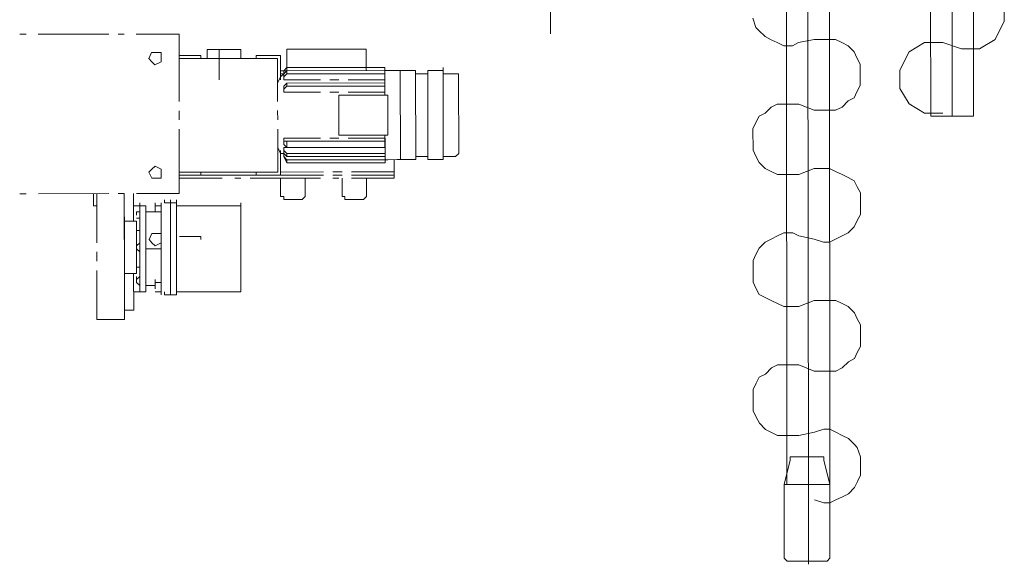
# Model space of a CAD drawing. Header units: inches. Extents: x -5850 to 5646, y 8947 to 13007.
# Tile 102 of 256: x -3993 to -3857, y 10386 to 10461. Entities that reach past the tile are written whole.
import ezdxf

# ---------------------------------------------------------------- set-up
doc = ezdxf.new("R2010")
doc.units = ezdxf.units.IN
doc.header["$MEASUREMENT"] = 0
doc.layers.add('at_Entity', color=7, linetype='Continuous')

msp = doc.modelspace()

# ---------------------------------------------------------------- linework, layer by layer
at = {"layer": 'at_Entity', "color": 1, "lineweight": 20}
for p, q in [((-3887.19, 10397.38), (-3888.33, 11674.29)), ((-3884.24, 10397.38), (-3885.38, 11674.29)), ((-3881.28, 10397.39), (-3882.42, 11674.3)), ((-3867.39, 10448.09), (-3868.28, 11450.86)), ((-3864.43, 10448.09), (-3865.33, 11450.86)), ((-3861.48, 10448.09), (-3862.37, 11450.87)), ((-3857.25, 10461.19), (-3857.25, 10463.72)), ((-3891.49, 10460.31), (-3891.88, 10461.58)), ((-3891.04, 10459.89), (-3891.49, 10460.31)), ((-3858.53, 10458.65), (-3857.25, 10461.19)), ((-3890.2, 10459.05), (-3891.04, 10459.89)), ((-3889.37, 10458.62), (-3890.2, 10459.05)), ((-3888.53, 10458.21), (-3889.37, 10458.62)), ((-3887.64, 10457.78), (-3888.53, 10458.21)), ((-3886.41, 10457.79), (-3887.64, 10457.78)), ((-3885.58, 10458.21), (-3886.41, 10457.79)), ((-3883.46, 10458.63), (-3885.58, 10458.21)), ((-3883.46, 10458.63), (-3880.5, 10458.63)), ((-3880.5, 10458.63), (-3879.61, 10458.21)), ((-3879.61, 10458.21), (-3878.77, 10457.79)), ((-3878.77, 10457.79), (-3877.93, 10456.95)), ((-3868.23, 10458.23), (-3870.35, 10456.95)), ((-3865.72, 10458.23), (-3868.23, 10458.23)), ((-3865.72, 10458.23), (-3863.16, 10457.38)), ((-3860.65, 10457.38), (-3858.53, 10458.65)), ((-3877.93, 10456.95), (-3877.54, 10456.1)), ((-3877.54, 10456.1), (-3877.1, 10455.26)), ((-3870.35, 10456.95), (-3871.63, 10454.42)), ((-3863.16, 10457.38), (-3860.65, 10457.38)), ((-3877.1, 10455.26), (-3877.09, 10452.3)), ((-3871.63, 10454.42), (-3871.63, 10451.88)), ((-3877.09, 10452.3), (-3877.54, 10451.45)), ((-3877.54, 10451.45), (-3877.93, 10450.61)), ((-3871.63, 10451.88), (-3870.34, 10449.77)), ((-3890.2, 10448.49), (-3889.36, 10449.33)), ((-3889.36, 10449.33), (-3888.52, 10449.76)), ((-3888.52, 10449.76), (-3885.57, 10449.76)), ((-3885.57, 10449.76), (-3883.45, 10448.92)), ((-3879.6, 10449.34), (-3880.49, 10448.92)), ((-3878.77, 10450.19), (-3879.6, 10449.34)), ((-3877.93, 10450.61), (-3878.77, 10450.19)), ((-3870.34, 10449.77), (-3868.22, 10448.51)), ((-3891.48, 10447.22), (-3891.03, 10448.07)), ((-3891.03, 10448.07), (-3890.2, 10448.49)), ((-3880.49, 10448.92), (-3883.45, 10448.92)), ((-3868.22, 10448.51), (-3865.71, 10448.51)), ((-3861.48, 10448.09), (-3867.39, 10448.09)), ((-3891.87, 10446.37), (-3891.48, 10447.22)), ((-3891.86, 10443.42), (-3891.87, 10446.37)), ((-3891.47, 10442.57), (-3891.86, 10443.42)), ((-3891.03, 10441.73), (-3891.47, 10442.57)), ((-3890.19, 10440.89), (-3891.03, 10441.73)), ((-3889.35, 10440.46), (-3890.19, 10440.89)), ((-3888.51, 10440.04), (-3889.35, 10440.46)), ((-3885.56, 10440.04), (-3888.51, 10440.04)), ((-3883.44, 10440.89), (-3885.56, 10440.04)), ((-3883.44, 10440.89), (-3881.32, 10440.89)), ((-3881.32, 10440.89), (-3880.49, 10440.47)), ((-3880.49, 10440.47), (-3879.59, 10440.05)), ((-3879.59, 10440.05), (-3878.76, 10439.63)), ((-3878.76, 10439.63), (-3877.92, 10439.21)), ((-3877.92, 10439.21), (-3877.53, 10438.36)), ((-3877.53, 10438.36), (-3877.08, 10437.52)), ((-3877.08, 10437.52), (-3877.08, 10434.56)), ((-3877.08, 10434.56), (-3877.52, 10433.71)), ((-3877.52, 10433.71), (-3877.91, 10432.87)), ((-3888.51, 10431.6), (-3887.62, 10432.02)), ((-3887.62, 10432.02), (-3886.39, 10432.02)), ((-3886.39, 10432.02), (-3885.55, 10431.6)), ((-3878.75, 10432.02), (-3879.59, 10431.6)), ((-3877.91, 10432.87), (-3878.75, 10432.02)), ((-3891.02, 10429.9), (-3890.18, 10430.75)), ((-3890.18, 10430.75), (-3889.34, 10431.17)), ((-3889.34, 10431.17), (-3888.51, 10431.6)), ((-3885.55, 10431.6), (-3883.43, 10431.18)), ((-3882.15, 10430.75), (-3883.43, 10431.18)), ((-3881.31, 10430.76), (-3882.15, 10430.75)), ((-3880.48, 10431.18), (-3881.31, 10430.76)), ((-3879.59, 10431.6), (-3880.48, 10431.18)), ((-3891.85, 10428.21), (-3891.46, 10429.06)), ((-3891.46, 10429.06), (-3891.02, 10429.9)), ((-3891.85, 10425.25), (-3891.85, 10428.21)), ((-3891.46, 10424.41), (-3891.85, 10425.25)), ((-3891.01, 10423.56), (-3891.46, 10424.41)), ((-3890.17, 10423.14), (-3891.01, 10423.56)), ((-3889.34, 10422.72), (-3890.17, 10423.14)), ((-3888.5, 10422.3), (-3889.34, 10422.72)), ((-3887.61, 10421.88), (-3888.5, 10422.3)), ((-3883.42, 10422.73), (-3885.54, 10421.88)), ((-3883.42, 10422.73), (-3880.47, 10422.73)), ((-3880.47, 10422.73), (-3879.58, 10422.31)), ((-3879.58, 10422.31), (-3878.74, 10421.89)), ((-3885.54, 10421.88), (-3887.61, 10421.88)), ((-3878.74, 10421.89), (-3877.9, 10421.04)), ((-3877.9, 10421.04), (-3877.51, 10420.2)), ((-3877.51, 10420.2), (-3877.06, 10419.36)), ((-3877.06, 10419.36), (-3877.06, 10416.4)), ((-3877.51, 10415.55), (-3877.9, 10414.71)), ((-3877.06, 10416.4), (-3877.51, 10415.55)), ((-3878.73, 10414.28), (-3879.57, 10413.44)), ((-3877.9, 10414.71), (-3878.73, 10414.28)), ((-3890.16, 10412.58), (-3889.33, 10413.43)), ((-3889.33, 10413.43), (-3888.49, 10413.85)), ((-3888.49, 10413.85), (-3885.54, 10413.85)), ((-3885.54, 10413.85), (-3883.42, 10413.01)), ((-3880.46, 10413.01), (-3883.42, 10413.01)), ((-3879.57, 10413.44), (-3880.46, 10413.01)), ((-3891.83, 10410.47), (-3891.44, 10411.32)), ((-3891.44, 10411.32), (-3891, 10412.16)), ((-3891, 10412.16), (-3890.16, 10412.58)), ((-3891.83, 10407.51), (-3891.83, 10410.47)), ((-3891.44, 10406.67), (-3891.83, 10407.51)), ((-3890.99, 10405.83), (-3891.44, 10406.67)), ((-3890.16, 10404.98), (-3890.99, 10405.83)), ((-3889.32, 10404.56), (-3890.16, 10404.98)), ((-3888.48, 10404.14), (-3889.32, 10404.56)), ((-3883.41, 10404.57), (-3885.53, 10404.14)), ((-3883.41, 10404.57), (-3882.13, 10404.99)), ((-3882.13, 10404.99), (-3881.29, 10404.99)), ((-3881.29, 10404.99), (-3880.45, 10404.57)), ((-3880.45, 10404.57), (-3879.56, 10404.15)), ((-3885.53, 10404.14), (-3888.48, 10404.14)), ((-3879.56, 10404.15), (-3878.72, 10403.72)), ((-3878.72, 10403.72), (-3877.89, 10402.88)), ((-3877.89, 10402.88), (-3877.5, 10402.46)), ((-3877.5, 10402.46), (-3877.05, 10401.19)), ((-3884.24, 10400.34), (-3884.24, 10401.61)), ((-3877.05, 10401.19), (-3877.05, 10398.66)), ((-3877.49, 10397.81), (-3877.88, 10396.97)), ((-3877.05, 10398.66), (-3877.49, 10397.81)), ((-3881.28, 10397.39), (-3887.19, 10397.38)), ((-3877.88, 10396.97), (-3878.72, 10396.12)), ((-3882.12, 10394.85), (-3883.4, 10395.27)), ((-3880.44, 10395.27), (-3881.28, 10394.85)), ((-3879.55, 10395.7), (-3880.44, 10395.27)), ((-3878.72, 10396.12), (-3879.55, 10395.7)), ((-3881.28, 10394.85), (-3882.12, 10394.85))]:
    msp.add_line(p, q, dxfattribs=at)
at = {"layer": 'at_Entity', "color": 7, "lineweight": 20}
for p, q in [((-3919.76, 10459.44), (-3919.77, 10474.23)), ((-3992.87, 10459.38), (-3991.97, 10459.38)), ((-3990.3, 10459.38), (-3980.6, 10459.39)), ((-3979.32, 10459.39), (-3978.48, 10459.39)), ((-3976.81, 10459.39), (-3970.9, 10459.4)), ((-3970.9, 10459.4), (-3970.89, 10450.1)), ((-3974.69, 10456.86), (-3975.08, 10456.02)), ((-3973.4, 10456.86), (-3974.69, 10456.86)), ((-3973.4, 10455.59), (-3973.4, 10456.86)), ((-3967.94, 10456.44), (-3970.89, 10456.44)), ((-3967.94, 10456.02), (-3967.94, 10456.44)), ((-3967.05, 10457.29), (-3967.05, 10456.02)), ((-3962.42, 10457.29), (-3967.05, 10457.29)), ((-3965.37, 10457.29), (-3965.37, 10453.07)), ((-3962.42, 10456.03), (-3962.42, 10457.29)), ((-3960.3, 10456.45), (-3956.95, 10456.45)), ((-3960.3, 10456.03), (-3960.3, 10456.45)), ((-3956.95, 10456.45), (-3956.95, 10453.08)), ((-3956.06, 10457.3), (-3945.13, 10457.31)), ((-3956.06, 10454.34), (-3956.06, 10457.3)), ((-3945.13, 10457.31), (-3945.13, 10454.35)), ((-3975.08, 10456.02), (-3974.68, 10455.59)), ((-3974.68, 10455.59), (-3974.24, 10455.17)), ((-3974.24, 10455.17), (-3973.4, 10455.59)), ((-3957.34, 10456.03), (-3970.89, 10456.02)), ((-3957.34, 10456.03), (-3957.34, 10450.12)), ((-3956.5, 10454.34), (-3956.06, 10454.77)), ((-3942.56, 10454.78), (-3956.06, 10454.77)), ((-3942.56, 10454.36), (-3942.56, 10454.78)), ((-3934.53, 10454.36), (-3934.53, 10454.79)), ((-3956.95, 10453.5), (-3957.34, 10452.65)), ((-3956.06, 10454.34), (-3956.95, 10454.34)), ((-3956.95, 10453.92), (-3956.5, 10453.92)), ((-3956.5, 10453.92), (-3956.95, 10453.5)), ((-3956.5, 10453.92), (-3956.5, 10454.34)), ((-3956.5, 10453.92), (-3956.5, 10454.34)), ((-3956.06, 10454.34), (-3956.5, 10453.92)), ((-3956.5, 10453.92), (-3956.5, 10453.5)), ((-3956.5, 10453.5), (-3956.06, 10453.92)), ((-3956.5, 10453.5), (-3956.5, 10453.08)), ((-3956.06, 10454.34), (-3942.56, 10454.36)), ((-3956.06, 10453.92), (-3956.06, 10454.34)), ((-3942.56, 10453.93), (-3956.06, 10453.92)), ((-3942.56, 10453.93), (-3942.56, 10454.36)), ((-3942.17, 10454.36), (-3942.56, 10454.36)), ((-3942.56, 10453.93), (-3942.56, 10454.36)), ((-3942.56, 10450.98), (-3942.56, 10454.36)), ((-3942.56, 10454.36), (-3942.56, 10453.93)), ((-3942.17, 10454.36), (-3942.56, 10454.36)), ((-3942.56, 10453.09), (-3942.56, 10453.93)), ((-3942.17, 10454.36), (-3940.89, 10454.36)), ((-3940.44, 10454.36), (-3940.89, 10454.36)), ((-3940.44, 10454.36), (-3938.77, 10454.36)), ((-3940.44, 10454.36), (-3940.43, 10442.11)), ((-3938.33, 10454.36), (-3938.77, 10454.36)), ((-3938.33, 10454.36), (-3938.31, 10442.11)), ((-3938.32, 10453.94), (-3936.65, 10453.94)), ((-3936.64, 10442.11), (-3936.65, 10454.36)), ((-3936.21, 10454.36), (-3936.65, 10454.36)), ((-3936.21, 10454.36), (-3934.53, 10454.36)), ((-3934.53, 10454.36), (-3934.52, 10442.11)), ((-3934.53, 10453.94), (-3932.86, 10453.94)), ((-3932.41, 10453.94), (-3932.86, 10453.94)), ((-3932.41, 10453.52), (-3932.41, 10453.94)), ((-3932.41, 10453.52), (-3932.4, 10442.96)), ((-3951.43, 10453.08), (-3956.5, 10453.08)), ((-3956.06, 10452.65), (-3956.5, 10452.23)), ((-3956.5, 10452.23), (-3956.5, 10451.81)), ((-3956.5, 10451.81), (-3956.06, 10452.23)), ((-3956.06, 10452.65), (-3942.56, 10452.67)), ((-3956.06, 10452.23), (-3956.06, 10452.65)), ((-3942.56, 10452.24), (-3956.06, 10452.23)), ((-3948.92, 10453.08), (-3950.15, 10453.08)), ((-3942.56, 10453.09), (-3947.64, 10453.09)), ((-3942.56, 10452.67), (-3942.56, 10452.24)), ((-3942.56, 10451.39), (-3942.56, 10452.24)), ((-3956.5, 10451.81), (-3956.5, 10451.38)), ((-3951.43, 10451.39), (-3956.5, 10451.38)), ((-3948.92, 10451.39), (-3950.14, 10451.39)), ((-3948.92, 10450.97), (-3942.17, 10450.98)), ((-3948.92, 10450.97), (-3948.91, 10445.48)), ((-3942.56, 10451.39), (-3947.64, 10451.39)), ((-3942.16, 10445.48), (-3942.17, 10450.98)), ((-3970.89, 10448.84), (-3970.89, 10447.57)), ((-3957.34, 10448.85), (-3957.33, 10447.58)), ((-3970.88, 10446.3), (-3970.88, 10437.43)), ((-3957.33, 10446.31), (-3957.33, 10440.4)), ((-3948.91, 10445.48), (-3942.16, 10445.48)), ((-3942.55, 10442.1), (-3942.56, 10445.48)), ((-3956.5, 10445.05), (-3951.42, 10445.05)), ((-3956.5, 10444.63), (-3956.5, 10445.05)), ((-3956.05, 10444.63), (-3956.5, 10444.63)), ((-3956.5, 10444.63), (-3956.5, 10444.21)), ((-3956.5, 10444.21), (-3956.05, 10443.78)), ((-3956.05, 10444.63), (-3942.55, 10444.64)), ((-3956.05, 10443.78), (-3956.05, 10444.63)), ((-3950.14, 10445.05), (-3948.91, 10445.05)), ((-3947.63, 10445.06), (-3942.55, 10445.06)), ((-3942.55, 10444.64), (-3942.55, 10445.06)), ((-3942.55, 10444.64), (-3942.55, 10443.79)), ((-3956.94, 10442.94), (-3957.33, 10443.78)), ((-3956.94, 10442.94), (-3956.94, 10443.36)), ((-3956.94, 10443.36), (-3956.94, 10439.98)), ((-3956.94, 10442.94), (-3956.49, 10442.94)), ((-3956.49, 10443.78), (-3951.42, 10443.79)), ((-3956.49, 10443.36), (-3956.49, 10443.78)), ((-3956.49, 10442.94), (-3956.49, 10443.36)), ((-3956.05, 10442.94), (-3956.49, 10443.36)), ((-3956.49, 10443.36), (-3956.49, 10442.94)), ((-3956.49, 10442.94), (-3956.49, 10442.52)), ((-3956.49, 10442.94), (-3956.05, 10442.52)), ((-3956.05, 10442.09), (-3956.49, 10442.52)), ((-3956.49, 10442.52), (-3956.05, 10441.67)), ((-3942.55, 10443.79), (-3956.05, 10443.78)), ((-3956.05, 10442.94), (-3942.55, 10442.95)), ((-3956.05, 10442.52), (-3956.05, 10442.94)), ((-3942.55, 10442.53), (-3956.05, 10442.52)), ((-3950.14, 10443.79), (-3948.91, 10443.79)), ((-3947.63, 10443.79), (-3942.55, 10443.79)), ((-3942.55, 10442.95), (-3942.55, 10443.79)), ((-3942.55, 10442.95), (-3942.55, 10443.37)), ((-3942.55, 10442.95), (-3942.55, 10442.53)), ((-3942.55, 10442.1), (-3942.55, 10442.53)), ((-3938.31, 10442.53), (-3936.64, 10442.53)), ((-3934.52, 10442.54), (-3932.85, 10442.54)), ((-3934.52, 10442.11), (-3934.52, 10442.54)), ((-3932.85, 10442.54), (-3932.4, 10442.96)), ((-3974.23, 10441.23), (-3974.67, 10440.81)), ((-3973.39, 10440.81), (-3974.23, 10441.23)), ((-3956.05, 10442.09), (-3942.55, 10442.1)), ((-3956.05, 10441.67), (-3956.05, 10442.09)), ((-3942.55, 10441.68), (-3956.05, 10441.67)), ((-3942.55, 10442.1), (-3942.55, 10441.68)), ((-3942.55, 10442.1), (-3942.16, 10442.1)), ((-3942.16, 10442.1), (-3940.88, 10442.11)), ((-3941.27, 10442.11), (-3941.27, 10440.42)), ((-3940.88, 10442.11), (-3940.43, 10442.11)), ((-3940.43, 10442.11), (-3938.76, 10442.11)), ((-3938.76, 10442.11), (-3938.31, 10442.11)), ((-3936.64, 10442.11), (-3936.2, 10442.11)), ((-3936.2, 10442.11), (-3934.52, 10442.11)), ((-3974.67, 10440.81), (-3975.06, 10440.39)), ((-3975.06, 10440.39), (-3974.67, 10439.54)), ((-3973.39, 10439.54), (-3973.39, 10440.81)), ((-3957.33, 10440.4), (-3970.88, 10440.39)), ((-3967.92, 10439.97), (-3970.88, 10439.97)), ((-3967.92, 10440.39), (-3967.92, 10439.97)), ((-3967.92, 10439.97), (-3960.28, 10439.97)), ((-3960.28, 10439.97), (-3960.28, 10440.4)), ((-3956.94, 10439.98), (-3960.28, 10439.97)), ((-3951.03, 10440.41), (-3956.94, 10440.4)), ((-3956.94, 10439.98), (-3951.03, 10439.98)), ((-3948.46, 10440.41), (-3949.74, 10440.41)), ((-3949.74, 10439.98), (-3948.46, 10439.99)), ((-3941.27, 10440.42), (-3947.18, 10440.41)), ((-3947.18, 10439.99), (-3941.27, 10439.99)), ((-3941.27, 10439.99), (-3941.27, 10440.42)), ((-3941.27, 10439.99), (-3941.27, 10440.42)), ((-3941.27, 10439.99), (-3941.27, 10440.42)), ((-3941.27, 10439.57), (-3941.27, 10439.99)), ((-3941.27, 10439.57), (-3941.27, 10439.99)), ((-3974.67, 10439.54), (-3973.39, 10439.54)), ((-3970.88, 10439.55), (-3964.97, 10439.55)), ((-3963.24, 10439.55), (-3962.4, 10439.55)), ((-3961.12, 10439.56), (-3951.42, 10439.56)), ((-3956.94, 10439.14), (-3956.94, 10439.56)), ((-3956.93, 10437.02), (-3956.94, 10439.14)), ((-3953.09, 10439.56), (-3953.54, 10439.56)), ((-3953.54, 10439.56), (-3953.54, 10439.14)), ((-3953.53, 10437.03), (-3953.54, 10439.14)), ((-3949.74, 10439.57), (-3948.91, 10439.57)), ((-3948.46, 10439.14), (-3948.46, 10439.57)), ((-3948.46, 10437.03), (-3948.46, 10439.14)), ((-3947.18, 10439.57), (-3941.71, 10439.57)), ((-3944.67, 10439.57), (-3945.12, 10439.57)), ((-3945.12, 10439.57), (-3945.11, 10439.15)), ((-3945.11, 10437.03), (-3945.11, 10439.15)), ((-3941.71, 10439.57), (-3941.27, 10439.57)), ((-3941.71, 10439.57), (-3941.27, 10439.57)), ((-3991.96, 10437.41), (-3992.85, 10437.41)), ((-3980.58, 10437.43), (-3990.28, 10437.42)), ((-3982.7, 10435.73), (-3982.7, 10437.42)), ((-3982.25, 10430.66), (-3982.25, 10437.42)), ((-3978.46, 10437.43), (-3979.3, 10437.43)), ((-3978.46, 10434.47), (-3978.46, 10437.43)), ((-3978.46, 10437), (-3978.46, 10437.43)), ((-3978.46, 10437.43), (-3978.45, 10431.09)), ((-3977.18, 10437.43), (-3977.17, 10433.63)), ((-3970.88, 10437.43), (-3976.79, 10437.43)), ((-3982.25, 10435.73), (-3982.7, 10435.73)), ((-3978.46, 10436.58), (-3978.46, 10437)), ((-3978.46, 10436.16), (-3978.46, 10436.58)), ((-3978.46, 10435.74), (-3978.46, 10436.16)), ((-3978.46, 10435.74), (-3978.46, 10436.16)), ((-3978.46, 10435.31), (-3978.46, 10435.74)), ((-3978.46, 10435.31), (-3978.46, 10435.74)), ((-3978.46, 10435.31), (-3978.46, 10435.74)), ((-3977.18, 10435.74), (-3976.34, 10435.74)), ((-3976.34, 10435.74), (-3976.34, 10436.16)), ((-3976.34, 10434.9), (-3976.34, 10435.74)), ((-3976.34, 10435.74), (-3976.33, 10423.91)), ((-3976.34, 10435.74), (-3975.5, 10435.74)), ((-3975.49, 10423.91), (-3975.5, 10435.74)), ((-3974.22, 10435.74), (-3974.22, 10436.16)), ((-3974.22, 10434.9), (-3974.22, 10435.74)), ((-3973.38, 10435.74), (-3974.22, 10435.74)), ((-3973.38, 10436.17), (-3973.37, 10423.49)), ((-3972.94, 10436.17), (-3972.94, 10436.58)), ((-3972.94, 10436.17), (-3972.1, 10436.17)), ((-3972.1, 10436.17), (-3972.1, 10436.59)), ((-3972.1, 10436.17), (-3972.1, 10436.59)), ((-3972.1, 10436.17), (-3972.09, 10423.49)), ((-3971.27, 10436.17), (-3972.1, 10436.17)), ((-3972.09, 10423.49), (-3972.1, 10436.17)), ((-3971.27, 10436.17), (-3971.27, 10436.59)), ((-3971.27, 10436.17), (-3971.27, 10436.59)), ((-3971.25, 10423.49), (-3971.27, 10436.17)), ((-3971.27, 10435.74), (-3962.4, 10435.75)), ((-3962.4, 10435.75), (-3962.4, 10436.18)), ((-3962.4, 10435.75), (-3962.4, 10433.21)), ((-3956.93, 10437.02), (-3956.49, 10437.02)), ((-3956.49, 10437.02), (-3956.49, 10436.6)), ((-3953.98, 10436.6), (-3956.49, 10436.6)), ((-3953.98, 10436.6), (-3953.53, 10437.03)), ((-3948.46, 10437.03), (-3948.07, 10437.03)), ((-3948.07, 10437.03), (-3948.07, 10436.61)), ((-3945.5, 10436.61), (-3948.07, 10436.61)), ((-3945.5, 10436.61), (-3945.11, 10437.03)), ((-3978.46, 10434.9), (-3978.46, 10435.31)), ((-3978.46, 10434.9), (-3978.46, 10435.31)), ((-3978.46, 10434.9), (-3978.46, 10435.31)), ((-3978.46, 10434.47), (-3978.46, 10434.9)), ((-3978.46, 10434.05), (-3978.46, 10434.47)), ((-3978.46, 10434.05), (-3978.46, 10434.47)), ((-3978.46, 10434.05), (-3978.46, 10434.47)), ((-3976.78, 10434.47), (-3976.79, 10434.9)), ((-3976.78, 10434.47), (-3976.79, 10434.9)), ((-3976.34, 10434.9), (-3976.79, 10434.9)), ((-3976.34, 10434.9), (-3976.34, 10435.32)), ((-3976.34, 10434.9), (-3976.34, 10434.05)), ((-3975.5, 10434.9), (-3975.5, 10435.32)), ((-3974.22, 10434.9), (-3975.5, 10434.9)), ((-3974.22, 10434.9), (-3974.22, 10435.32)), ((-3973.38, 10434.9), (-3974.22, 10434.9)), ((-3978.46, 10433.62), (-3978.46, 10434.05)), ((-3978.46, 10433.2), (-3978.46, 10434.05)), ((-3978.46, 10433.62), (-3978.46, 10434.05)), ((-3976.78, 10433.63), (-3978.46, 10433.62)), ((-3978.46, 10433.2), (-3978.46, 10433.62)), ((-3978.46, 10432.78), (-3978.46, 10433.2)), ((-3978.46, 10432.78), (-3978.46, 10433.2)), ((-3978.46, 10432.78), (-3978.46, 10433.2)), ((-3978.46, 10432.36), (-3978.46, 10433.2)), ((-3976.78, 10434.05), (-3976.34, 10434.05)), ((-3976.78, 10433.63), (-3976.78, 10426.45)), ((-3976.34, 10432.36), (-3976.34, 10434.05)), ((-3962.39, 10423.92), (-3962.4, 10433.21)), ((-3978.46, 10432.36), (-3978.46, 10432.78)), ((-3978.46, 10432.36), (-3978.46, 10431.93)), ((-3978.46, 10431.93), (-3978.46, 10432.36)), ((-3978.46, 10431.93), (-3978.46, 10432.36)), ((-3978.46, 10431.93), (-3978.46, 10431.52)), ((-3978.46, 10431.52), (-3978.46, 10431.93)), ((-3978.46, 10431.52), (-3978.46, 10431.93)), ((-3978.46, 10431.52), (-3978.46, 10431.93)), ((-3976.34, 10432.36), (-3976.78, 10432.36)), ((-3976.34, 10432.36), (-3976.34, 10432.78)), ((-3976.34, 10432.36), (-3976.34, 10430.67)), ((-3976.34, 10431.52), (-3976.34, 10431.94)), ((-3974.66, 10431.94), (-3975.05, 10431.1)), ((-3973.38, 10431.94), (-3974.66, 10431.94)), ((-3973.38, 10430.67), (-3973.38, 10431.94)), ((-3978.45, 10430.67), (-3978.46, 10431.52)), ((-3978.45, 10431.09), (-3978.46, 10431.52)), ((-3978.45, 10431.09), (-3978.46, 10431.52)), ((-3978.45, 10431.09), (-3978.46, 10431.52)), ((-3978.45, 10430.67), (-3978.45, 10431.09)), ((-3978.45, 10430.67), (-3978.45, 10431.09)), ((-3978.45, 10430.67), (-3978.45, 10430.24)), ((-3978.45, 10430.24), (-3978.45, 10430.67)), ((-3978.45, 10430.24), (-3978.45, 10430.67)), ((-3978.45, 10430.24), (-3978.45, 10430.67)), ((-3976.78, 10430.25), (-3976.78, 10430.67)), ((-3976.78, 10430.25), (-3976.78, 10430.67)), ((-3976.34, 10430.67), (-3976.78, 10430.25)), ((-3976.34, 10430.67), (-3976.34, 10431.09)), ((-3976.34, 10430.67), (-3976.33, 10429.4)), ((-3975.05, 10431.1), (-3974.66, 10430.67)), ((-3974.66, 10430.67), (-3974.22, 10430.25)), ((-3974.22, 10430.25), (-3973.38, 10430.67)), ((-3967.92, 10431.53), (-3970.87, 10431.52)), ((-3967.92, 10431.1), (-3967.92, 10431.53)), ((-3982.24, 10428.13), (-3982.25, 10429.4)), ((-3978.45, 10430.24), (-3978.45, 10429.83)), ((-3978.45, 10429.83), (-3978.45, 10430.24)), ((-3978.45, 10429.4), (-3978.45, 10429.83)), ((-3978.45, 10426.87), (-3978.45, 10429.83)), ((-3978.45, 10429.4), (-3978.45, 10429.83)), ((-3978.45, 10428.98), (-3978.45, 10429.4)), ((-3978.45, 10428.98), (-3978.45, 10429.4)), ((-3978.45, 10428.98), (-3978.45, 10429.4)), ((-3978.45, 10429.4), (-3978.45, 10428.55)), ((-3978.45, 10428.55), (-3978.45, 10428.98)), ((-3978.45, 10428.55), (-3978.45, 10428.98)), ((-3978.45, 10428.55), (-3978.45, 10428.98)), ((-3976.78, 10429.83), (-3976.78, 10430.25)), ((-3976.78, 10429.83), (-3976.78, 10430.25)), ((-3976.78, 10429.83), (-3976.78, 10430.25)), ((-3976.78, 10429.83), (-3976.33, 10429.4)), ((-3976.33, 10429.4), (-3976.33, 10427.29)), ((-3976.33, 10428.56), (-3976.33, 10428.98)), ((-3973.38, 10429.83), (-3975.5, 10429.83)), ((-3978.45, 10428.13), (-3978.45, 10428.55)), ((-3978.45, 10428.13), (-3978.45, 10428.55)), ((-3978.45, 10427.71), (-3978.45, 10428.13)), ((-3978.45, 10427.71), (-3978.45, 10428.13)), ((-3978.45, 10427.29), (-3978.45, 10427.71)), ((-3978.45, 10427.29), (-3978.45, 10427.71)), ((-3978.45, 10427.29), (-3978.45, 10427.71)), ((-3976.33, 10427.29), (-3976.33, 10427.71)), ((-3982.24, 10420.1), (-3982.24, 10426.86)), ((-3978.45, 10426.87), (-3978.45, 10427.29)), ((-3978.45, 10426.45), (-3978.45, 10426.87)), ((-3978.45, 10426.45), (-3978.45, 10426.87)), ((-3978.45, 10426.45), (-3978.45, 10426.87)), ((-3978.45, 10425.6), (-3978.45, 10426.87)), ((-3978.45, 10426.87), (-3978.45, 10420.95)), ((-3978.45, 10426.02), (-3978.45, 10426.45)), ((-3978.45, 10426.02), (-3978.45, 10426.45)), ((-3978.45, 10426.02), (-3978.45, 10426.45)), ((-3976.78, 10426.45), (-3978.45, 10426.45)), ((-3977.17, 10426.45), (-3977.16, 10421.38)), ((-3976.33, 10427.29), (-3976.78, 10427.29)), ((-3976.33, 10426.03), (-3976.33, 10427.29)), ((-3976.33, 10426.03), (-3976.33, 10426.45)), ((-3978.45, 10425.6), (-3978.45, 10426.02)), ((-3978.45, 10425.18), (-3978.45, 10425.6)), ((-3978.45, 10420.95), (-3978.45, 10425.6)), ((-3978.45, 10425.18), (-3978.45, 10425.6)), ((-3978.45, 10425.18), (-3978.45, 10425.6)), ((-3978.45, 10424.76), (-3978.45, 10425.18)), ((-3978.45, 10424.76), (-3978.45, 10425.18)), ((-3978.45, 10424.76), (-3978.45, 10425.18)), ((-3976.33, 10426.03), (-3976.78, 10425.6)), ((-3976.78, 10425.6), (-3976.78, 10426.02)), ((-3976.78, 10425.6), (-3976.78, 10426.02)), ((-3976.78, 10425.18), (-3976.78, 10425.6)), ((-3976.78, 10425.18), (-3976.78, 10425.6)), ((-3976.78, 10425.6), (-3976.78, 10425.18)), ((-3976.78, 10425.18), (-3976.33, 10424.76)), ((-3976.33, 10426.03), (-3976.33, 10424.76)), ((-3975.49, 10425.18), (-3975.49, 10425.6)), ((-3974.21, 10425.18), (-3974.21, 10425.6)), ((-3974.21, 10424.34), (-3974.21, 10425.18)), ((-3973.37, 10425.18), (-3974.21, 10425.18)), ((-3978.45, 10424.33), (-3978.45, 10424.76)), ((-3978.45, 10424.33), (-3978.45, 10424.76)), ((-3978.45, 10423.91), (-3978.45, 10424.33)), ((-3978.45, 10423.49), (-3978.45, 10423.91)), ((-3976.33, 10423.91), (-3977.17, 10423.91)), ((-3976.33, 10424.76), (-3976.33, 10423.91)), ((-3976.33, 10423.91), (-3976.33, 10424.34)), ((-3976.33, 10423.91), (-3975.49, 10423.91)), ((-3974.21, 10424.76), (-3975.49, 10424.76)), ((-3974.21, 10424.34), (-3974.21, 10424.76)), ((-3973.37, 10423.91), (-3974.21, 10423.91)), ((-3972.93, 10423.49), (-3972.93, 10423.91)), ((-3972.09, 10423.49), (-3972.09, 10423.92)), ((-3972.09, 10423.49), (-3972.09, 10423.92)), ((-3971.25, 10423.92), (-3971.26, 10424.34)), ((-3971.25, 10423.92), (-3962.39, 10423.92)), ((-3971.25, 10423.49), (-3971.25, 10423.92)), ((-3962.39, 10423.92), (-3962.39, 10424.35)), ((-3978.45, 10423.06), (-3978.45, 10423.49)), ((-3978.45, 10422.64), (-3978.45, 10423.06)), ((-3978.45, 10422.22), (-3978.45, 10422.64)), ((-3978.45, 10421.8), (-3978.45, 10422.22)), ((-3972.93, 10423.49), (-3972.09, 10423.49)), ((-3971.25, 10423.49), (-3972.09, 10423.49)), ((-3978.45, 10421.38), (-3978.45, 10421.8)), ((-3977.16, 10421.38), (-3978.45, 10421.38)), ((-3978.45, 10420.95), (-3978.45, 10421.38)), ((-3978.45, 10420.95), (-3978.45, 10421.38)), ((-3978.45, 10420.95), (-3978.44, 10420.11)), ((-3982.24, 10420.1), (-3982.24, 10420.53)), ((-3978.44, 10420.11), (-3982.24, 10420.1)), ((-3978.44, 10420.11), (-3982.24, 10420.1)), ((-3887.58, 10397.38), (-3886.75, 10400.76)), ((-3886.75, 10400.76), (-3886.75, 10401.18)), ((-3886.75, 10401.18), (-3886.36, 10401.18)), ((-3886.36, 10401.18), (-3882.51, 10401.19)), ((-3882.51, 10401.19), (-3882.12, 10401.19)), ((-3882.12, 10401.19), (-3882.12, 10400.76)), ((-3882.12, 10400.76), (-3881.28, 10397.39)), ((-3887.58, 10397.38), (-3886.75, 10397.38)), ((-3887.58, 10387.67), (-3887.58, 10397.38)), ((-3886.75, 10397.38), (-3881.28, 10397.39)), ((-3881.28, 10397.39), (-3881.27, 10387.67)), ((-3887.58, 10387.24), (-3887.58, 10387.67)), ((-3887.18, 10386.82), (-3887.58, 10387.24)), ((-3881.27, 10387.25), (-3881.66, 10386.82)), ((-3881.27, 10387.67), (-3881.27, 10387.25)), ((-3881.66, 10386.82), (-3887.18, 10386.82))]:
    msp.add_line(p, q, dxfattribs=at)
at = {"layer": 'at_Entity', "color": 3, "lineweight": 20}
msp.add_line((-3884.23, 10386.4), (-3884.24, 10397.38), dxfattribs=at)

doc.saveas('drawing.dxf')
